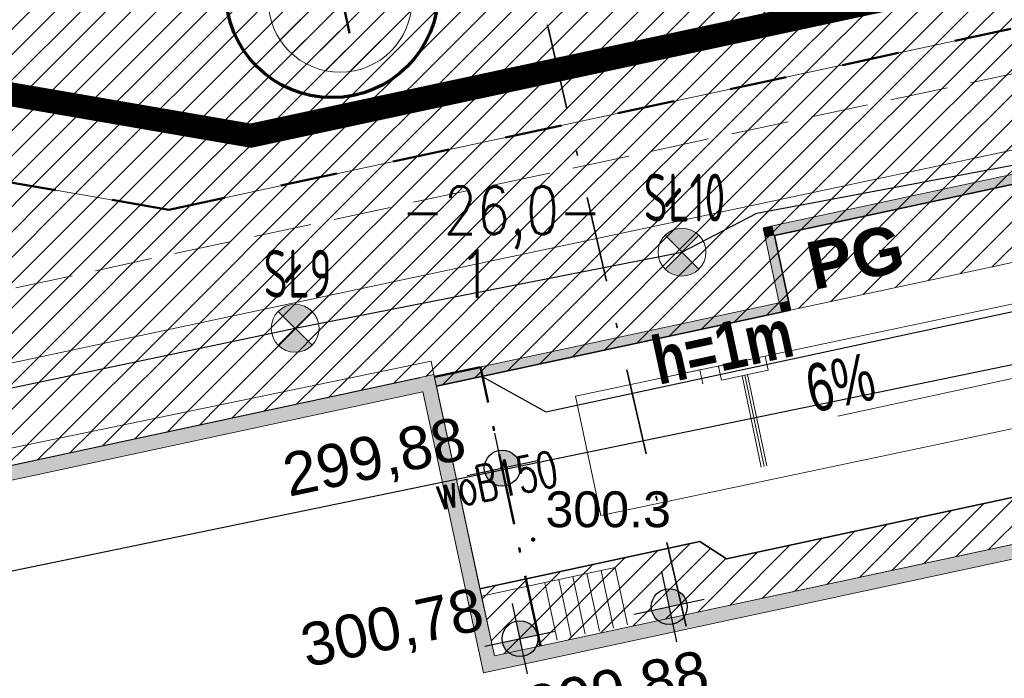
# Model space of a CAD drawing. Header units: metres. Extents: x 6567600 to 13135881, y 5574237 to 11149086.
# Tile 64 of 120: x 6567859 to 6567880, y 5574447 to 5574460. Entities that reach past the tile are written whole.
import ezdxf
from ezdxf.enums import TextEntityAlignment as Align

# ---------------------------------------------------------------- set-up
doc = ezdxf.new("R2010")
doc.units = ezdxf.units.M
for name, pattern in [('zzzxref_260316$0$_PZT$0$Kropki przerywana 1', [250, 150, -100]), ('zzzxref_260316$0$PR1183 Chorzów Metalowców V09_TT$0$Krawędzie ukryte', [1.7, 1.2, -0.5]), ('zzzxref_260316$0$PR1183 Chorzów Metalowców V09_TT$0$Kropki i Kreski', [3.6, 1.8, -0.9, 0, -0.9]), ('zzzxref_260316$0$PR1183 Chorzów Metalowców V09_TT$0$Kropki i Kreski 2', [2.5, 1.5, -0.5, 0, -0.5]), ('zzzxref_260316$0$PR1183 Chorzów Metalowców V09_TT$0$Przerywana', [2.4, 1.2, -1.2])]:
    doc.linetypes.add(name, pattern=pattern)
for name, color, linetype in [('SEL_atrybut_bloku1', 7, 'Continuous'), ('SEL_atrybut_bloku2', 9, 'Continuous'), ('zzzxref_260316$0$_MDCP$0$OTRN_O', 7, 'Continuous'), ('zzzxref_260316$0$_PZT$0$FORMA - Arch 01 - PZT 0 ZAKRES OPRACOWANIA', 7, 'Continuous'), ('zzzxref_260316$0$PR1183 Chorzów Metalowców V09_TT$0$01FORMA - PZT - Inne obiekty', 7, 'Continuous'), ('zzzxref_260316$0$PR1183 Chorzów Metalowców V09_TT$0$FORMA - Arch 01 - PZT 1 Strefy', 7, 'Continuous'), ('zzzxref_260316$0$PR1183 Chorzów Metalowców V09_TT$0$FORMA - Arch 01 - PZT 2 Budynki', 7, 'Continuous'), ('zzzxref_260316$0$PR1183 Chorzów Metalowców V09_TT$0$FORMA - Arch 01 - PZT 2 Inne obiekty', 7, 'Continuous'), ('zzzxref_260316$0$PR1183 Chorzów Metalowców V09_TT$0$FORMA - Arch 01 - PZT-3 Ukształtowanie terenu', 7, 'Continuous'), ('zzzxref_260316$0$PR1183 Chorzów Metalowców V09_TT$0$FORMA - Arch 01 - PZT-3 Zagospodarowanie', 7, 'Continuous'), ('zzzxref_260316$0$PR1183 Chorzów Metalowców V09_TT$0$FORMA - Arch 01 - PZT-4 Zieleń', 7, 'Continuous'), ('zzzxref_260316$0$PR1183 Chorzów Metalowców V09_TT$0$FORMA - Arch 01 - PZT-5 Opisy ogólne', 7, 'Continuous'), ('zzzxref_260316$0$PR1183 Chorzów Metalowców V09_TT$0$FORMA - Arch 01 - PZT-5 Opisy ogólne - Opisy szczegółowe', 7, 'Continuous')]:
    doc.layers.add(name, color=color, linetype=linetype)
for name, color, linetype, lineweight in [('SEL_OPIS_legenda', 7, 'Continuous', 18), ('SEL_sieci_oswietlenie_oprawy', 152, 'Continuous', 20), ('zzzxref_260316$0$_MDCP$0$OTRN', 7, 'Continuous', 13), ('zzzxref_260316$0$_MDCP$1$GES_PrzewodWodociagowy', 5, 'Continuous', 18), ('zzzxref_260316$0$_TT_KAN_D', 96, 'Continuous', 25)]:
    doc.layers.add(name, color=color, linetype=linetype, lineweight=lineweight)
doc.layers.add('SEL_sieci_kable_nN_oswietlenie', color=7, linetype='SEL_eNN', lineweight=30, true_color=0xff7a7a)
doc.styles.add('ARIAL', font='ARIALN.TTF', dxfattribs={"width": 0.8})
doc.styles.add('ROMANS', font='romans.shx', dxfattribs={"width": 0.8})
doc.styles.add('zzzxref_260316$0$$TD_AUDIT_GENERATED_(9E133)', font='simplex.shx')
doc.styles.add('zzzxref_260316$0$$TD_AUDIT_GENERATED_(9E16A)', font='arial.ttf', dxfattribs={"width": 0.9})
doc.styles.add('zzzxref_260316$0$$TD_AUDIT_GENERATED_(B0E6D)', font='arial.ttf', dxfattribs={"width": 0.7})
doc.styles.add('zzzxref_260316$0$$TD_AUDIT_GENERATED_(B0E6E)', font='arial.ttf')
doc.styles.add('zzzxref_260316$0$$TD_AUDIT_GENERATED_(B0E75)', font='arial.ttf')
doc.styles.add('zzzxref_260316$0$$TD_AUDIT_GENERATED_(B0E76)', font='arial.ttf', dxfattribs={"width": 0.8})
doc.linetypes.add('SEL_eNN', pattern='A,5,["eNN",ARIAL,S=1,R=0,X=1.45,Y=0.25],5', length=10)
doc.linetypes.add('zzzxref_260316$0$PR1183 Chorzów Metalowców V09_TT$0$X 1_2', pattern='A,0,[8,PR1183 ChorzĂłw MetalowcĂłw V091.Shx,S=0.039206,R=0,X=0,Y=0],-4.94,0', length=4.94)
pattern_1 = [(45, (0, 1.2501), (-0.265165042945, 0.265165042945), [])]

# ---------------------------------------------------------------- blocks, each defined once
blk = doc.blocks.new('zzzxref_260316$0$_MDCP$0$OTRN')
at = {"layer": 'zzzxref_260316$0$_MDCP$0$OTRN', "color": 0, "const_width": 0.09}
blk.add_lwpolyline([(-0.045, 0, 1), (0.045, 0, 1)], format="xyb", close=True, dxfattribs=at)
at = {"layer": 'zzzxref_260316$0$_MDCP$0$OTRN_O', "color": 0, "style": 'zzzxref_260316$0$$TD_AUDIT_GENERATED_(9E16A)'}
blk.add_attdef('RZEDNA', (0.514, 0.515), '', height=1.5, dxfattribs=at)
blk = doc.blocks.new('zzzxref_260316$0$PR1183 Chorzów Metalowców V09_TT$0$Płaszczyzna odcinająca_4', base_point=(6567891.421, 5574366.35))
at = {"layer": 'zzzxref_260316$0$PR1183 Chorzów Metalowców V09_TT$0$FORMA - Arch 01 - PZT-5 Opisy ogólne', "color": 7, "linetype": 'zzzxref_260316$0$PR1183 Chorzów Metalowców V09_TT$0$Kropki i Kreski', "lineweight": 35}
blk.add_line((6567891.253, 5574367.081), (6567848.056, 5574554.486), dxfattribs=at)
blk = doc.blocks.new('zzzxref_260316$0$PR1183 Chorzów Metalowców V09_TT$0$Koty wysokościowe_33', base_point=(6567872.618, 5574446.811))
at = {"layer": 'zzzxref_260316$0$PR1183 Chorzów Metalowców V09_TT$0$FORMA - Arch 01 - PZT-3 Ukształtowanie terenu', "linetype": 'Continuous', "lineweight": 25}
for points in [[(6567872.618, 5574446.811), (6567872.984, 5574446.89), (6567872.926, 5574447.024), (6567872.821, 5574447.126), (6567872.685, 5574447.18), (6567872.539, 5574447.177)], [(6567872.618, 5574446.811), (6567872.251, 5574446.732), (6567872.309, 5574446.598), (6567872.414, 5574446.496), (6567872.55, 5574446.442), (6567872.697, 5574446.444)]]:
    blk.add_hatch(color=6, dxfattribs=at).paths.add_polyline_path(points)
at = {"layer": 'zzzxref_260316$0$PR1183 Chorzów Metalowców V09_TT$0$FORMA - Arch 01 - PZT-3 Ukształtowanie terenu', "color": 6, "linetype": 'Continuous', "lineweight": 25}
for p, q in [((6567872.775, 5574446.078), (6567872.46, 5574447.544)), ((6567871.885, 5574446.653), (6567873.351, 5574446.968))]:
    blk.add_line(p, q, dxfattribs=at)
blk.add_circle((6567872.618, 5574446.811), 0.375, dxfattribs=at)
at = {"layer": 'zzzxref_260316$0$PR1183 Chorzów Metalowców V09_TT$0$FORMA - Arch 01 - PZT-3 Ukształtowanie terenu', "color": 6, "lineweight": 25, "insert": (6567869.778, 5574444.069), "char_height": 0.9, "attachment_point": 7, "rotation": 12.1296, "style": 'zzzxref_260316$0$$TD_AUDIT_GENERATED_(B0E6E)'}
blk.add_mtext('\\A1;{\\pql;\\fArial|b0|i0|c238|p0;\\W1.000000;299,88}', dxfattribs=at)
blk = doc.blocks.new('zzzxref_260316$0$PR1183 Chorzów Metalowców V09_TT$0$Koty wysokościowe_32', base_point=(6567869.5, 5574446.141))
at = {"layer": 'zzzxref_260316$0$PR1183 Chorzów Metalowców V09_TT$0$FORMA - Arch 01 - PZT-3 Ukształtowanie terenu', "linetype": 'Continuous', "lineweight": 25}
for points in [[(6567869.5, 5574446.141), (6567869.866, 5574446.219), (6567869.808, 5574446.354), (6567869.703, 5574446.456), (6567869.567, 5574446.509), (6567869.421, 5574446.507)], [(6567869.5, 5574446.141), (6567869.133, 5574446.062), (6567869.191, 5574445.928), (6567869.296, 5574445.826), (6567869.432, 5574445.772), (6567869.579, 5574445.774)]]:
    blk.add_hatch(color=6, dxfattribs=at).paths.add_polyline_path(points)
at = {"layer": 'zzzxref_260316$0$PR1183 Chorzów Metalowców V09_TT$0$FORMA - Arch 01 - PZT-3 Ukształtowanie terenu', "color": 6, "linetype": 'Continuous', "lineweight": 25}
for p, q in [((6567869.657, 5574445.407), (6567869.342, 5574446.874)), ((6567868.766, 5574445.983), (6567870.233, 5574446.298))]:
    blk.add_line(p, q, dxfattribs=at)
blk.add_circle((6567869.5, 5574446.141), 0.375, dxfattribs=at)
at = {"layer": 'zzzxref_260316$0$PR1183 Chorzów Metalowców V09_TT$0$FORMA - Arch 01 - PZT-3 Ukształtowanie terenu', "color": 6, "lineweight": 25, "insert": (6567865.075, 5574445.376), "char_height": 0.9, "attachment_point": 7, "rotation": 12.1296, "style": 'zzzxref_260316$0$$TD_AUDIT_GENERATED_(B0E6E)'}
blk.add_mtext('\\A1;{\\pql;\\fArial|b0|i0|c238|p0;\\W1.000000;300,78}', dxfattribs=at)
blk = doc.blocks.new('zzzxref_260316$0$PR1183 Chorzów Metalowców V09_TT$0$Koty wysokościowe_31', base_point=(6567869.129, 5574449.707))
at = {"layer": 'zzzxref_260316$0$PR1183 Chorzów Metalowców V09_TT$0$FORMA - Arch 01 - PZT-3 Ukształtowanie terenu', "linetype": 'Continuous', "lineweight": 25}
for points in [[(6567869.129, 5574449.707), (6567869.496, 5574449.785), (6567869.438, 5574449.92), (6567869.333, 5574450.022), (6567869.197, 5574450.076), (6567869.05, 5574450.073)], [(6567869.129, 5574449.707), (6567868.763, 5574449.628), (6567868.821, 5574449.494), (6567868.926, 5574449.392), (6567869.062, 5574449.338), (6567869.208, 5574449.34)]]:
    blk.add_hatch(color=6, dxfattribs=at).paths.add_polyline_path(points)
at = {"layer": 'zzzxref_260316$0$PR1183 Chorzów Metalowców V09_TT$0$FORMA - Arch 01 - PZT-3 Ukształtowanie terenu', "color": 6, "linetype": 'Continuous', "lineweight": 25}
for p, q in [((6567869.287, 5574448.973), (6567868.972, 5574450.44)), ((6567868.396, 5574449.549), (6567869.863, 5574449.864))]:
    blk.add_line(p, q, dxfattribs=at)
blk.add_circle((6567869.129, 5574449.707), 0.375, dxfattribs=at)
at = {"layer": 'zzzxref_260316$0$PR1183 Chorzów Metalowców V09_TT$0$FORMA - Arch 01 - PZT-3 Ukształtowanie terenu', "color": 6, "lineweight": 25, "insert": (6567864.704, 5574448.942), "char_height": 0.9, "attachment_point": 7, "rotation": 12.1296, "style": 'zzzxref_260316$0$$TD_AUDIT_GENERATED_(B0E6E)'}
blk.add_mtext('\\A1;{\\pql;\\fArial|b0|i0|c238|p0;\\W1.000000;299,88}', dxfattribs=at)
blk = doc.blocks.new('zzzxref_260316$0$PR1183 Chorzów Metalowców V09_TT$0$Linia_1', base_point=(6567876.138, 5574450.794))
at = {"layer": 'zzzxref_260316$0$PR1183 Chorzów Metalowców V09_TT$0$FORMA - Arch 01 - PZT-3 Zagospodarowanie', "linetype": 'Continuous', "lineweight": 0, "true_color": 0x000000}
blk.add_hatch(color=18, dxfattribs=at).paths.add_polyline_path([(6567888.806, 5574453.517), (6567887.06, 5574453.604), (6567887.25, 5574452.719)])
at = {"layer": 'zzzxref_260316$0$PR1183 Chorzów Metalowców V09_TT$0$FORMA - Arch 01 - PZT-3 Zagospodarowanie', "color": 7, "linetype": 'Continuous', "lineweight": 13}
for p, q in [((6567887.25, 5574452.719), (6567887.06, 5574453.604)), ((6567888.806, 5574453.517), (6567887.06, 5574453.604)), ((6567888.806, 5574453.517), (6567887.25, 5574452.719))]:
    blk.add_line(p, q, dxfattribs=at)
at = {"layer": 'zzzxref_260316$0$PR1183 Chorzów Metalowców V09_TT$0$FORMA - Arch 01 - PZT-3 Zagospodarowanie', "color": 7, "linetype": 'Continuous', "lineweight": 18}
blk.add_line((6567876.138, 5574450.794), (6567887.155, 5574453.162), dxfattribs=at)
blk = doc.blocks.new('zzzxref_260316$0$PR1183 Chorzów Metalowców V09_TT$0$Ściana_19', base_point=(6567874.816, 5574454.572))
at = {"layer": 'zzzxref_260316$0$PR1183 Chorzów Metalowców V09_TT$0$FORMA - Arch 01 - PZT 2 Inne obiekty', "linetype": 'Continuous', "lineweight": 13, "true_color": 0xbb77e3}
for points in [[(6567881.814, 5574456.281), (6567874.774, 5574454.768), (6567874.816, 5574454.572), (6567881.856, 5574456.085)], [(6567881.814, 5574456.281), (6567881.856, 5574456.085), (6567882.009, 5574456.323)], [(6567881.856, 5574456.085), (6567882.051, 5574456.127), (6567882.009, 5574456.323)]]:
    blk.add_hatch(color=191, dxfattribs=at).paths.add_polyline_path(points)
at = {"layer": 'zzzxref_260316$0$PR1183 Chorzów Metalowców V09_TT$0$FORMA - Arch 01 - PZT 2 Inne obiekty', "color": 191, "linetype": 'Continuous', "lineweight": 13, "true_color": 0xbb77e3, "flags": 128}
for points in [[(6567882.009, 5574456.323), (6567874.774, 5574454.768)], [(6567882.009, 5574456.323), (6567882.051, 5574456.127)], [(6567874.816, 5574454.572), (6567881.856, 5574456.085)]]:
    blk.add_lwpolyline(points, dxfattribs=at)
blk = doc.blocks.new('zzzxref_260316$0$PR1183 Chorzów Metalowców V09_TT$0$Ściana_18', base_point=(6567875.153, 5574453.008))
at = {"layer": 'zzzxref_260316$0$PR1183 Chorzów Metalowców V09_TT$0$FORMA - Arch 01 - PZT 2 Inne obiekty', "linetype": 'Continuous', "lineweight": 13, "true_color": 0xbb77e3}
for points in [[(6567874.579, 5574454.726), (6567874.816, 5574454.572), (6567874.774, 5574454.768)], [(6567874.816, 5574454.572), (6567874.579, 5574454.726), (6567874.621, 5574454.53)], [(6567874.621, 5574454.53), (6567874.915, 5574453.161), (6567875.111, 5574453.203), (6567874.816, 5574454.572)]]:
    blk.add_hatch(color=191, dxfattribs=at).paths.add_polyline_path(points)
at = {"layer": 'zzzxref_260316$0$PR1183 Chorzów Metalowców V09_TT$0$FORMA - Arch 01 - PZT 2 Inne obiekty', "color": 191, "linetype": 'Continuous', "lineweight": 13, "true_color": 0xbb77e3, "flags": 128}
for points in [[(6567874.579, 5574454.726), (6567874.774, 5574454.768)], [(6567874.579, 5574454.726), (6567874.915, 5574453.161)], [(6567875.111, 5574453.203), (6567874.816, 5574454.572)]]:
    blk.add_lwpolyline(points, dxfattribs=at)
blk = doc.blocks.new('zzzxref_260316$0$PR1183 Chorzów Metalowców V09_TT$0$Ściana_17', base_point=(6567867.754, 5574451.418))
at = {"layer": 'zzzxref_260316$0$PR1183 Chorzów Metalowców V09_TT$0$FORMA - Arch 01 - PZT 2 Inne obiekty', "linetype": 'Continuous', "lineweight": 13, "true_color": 0xbb77e3}
for points in [[(6567874.915, 5574453.161), (6567867.712, 5574451.613), (6567867.754, 5574451.418), (6567874.957, 5574452.966)], [(6567874.915, 5574453.161), (6567875.153, 5574453.008), (6567875.111, 5574453.203)], [(6567874.915, 5574453.161), (6567874.957, 5574452.966), (6567875.153, 5574453.008)]]:
    blk.add_hatch(color=191, dxfattribs=at).paths.add_polyline_path(points)
at = {"layer": 'zzzxref_260316$0$PR1183 Chorzów Metalowców V09_TT$0$FORMA - Arch 01 - PZT 2 Inne obiekty', "color": 191, "linetype": 'Continuous', "lineweight": 13, "true_color": 0xbb77e3, "flags": 128}
for points in [[(6567874.915, 5574453.161), (6567867.712, 5574451.613)], [(6567875.153, 5574453.008), (6567875.111, 5574453.203)], [(6567867.754, 5574451.418), (6567875.153, 5574453.008)]]:
    blk.add_lwpolyline(points, dxfattribs=at)
blk = doc.blocks.new('zzzxref_260316$0$PR1183 Chorzów Metalowców V09_TT$0$Ściana_7', base_point=(6567867.702, 5574451.66))
at = {"layer": 'zzzxref_260316$0$PR1183 Chorzów Metalowców V09_TT$0$FORMA - Arch 01 - PZT 2 Budynki', "linetype": 'Continuous', "lineweight": 0, "true_color": 0x000000}
blk.add_hatch(color=18, dxfattribs=at).paths.add_polyline_path([(6567856.935, 5574449.039), (6567867.472, 5574451.304), (6567867.409, 5574451.597), (6567856.872, 5574449.332)])
at = {"layer": 'zzzxref_260316$0$PR1183 Chorzów Metalowców V09_TT$0$FORMA - Arch 01 - PZT 2 Budynki', "color": 7, "linetype": 'Continuous', "lineweight": 18, "flags": 128}
for points in [[(6567867.409, 5574451.597), (6567856.872, 5574449.332)], [(6567856.935, 5574449.039), (6567867.472, 5574451.304)]]:
    blk.add_lwpolyline(points, dxfattribs=at)
blk = doc.blocks.new('zzzxref_260316$0$PR1183 Chorzów Metalowców V09_TT$0$Ściana_6', base_point=(6567868.965, 5574445.784))
at = {"layer": 'zzzxref_260316$0$PR1183 Chorzów Metalowców V09_TT$0$FORMA - Arch 01 - PZT 2 Budynki', "linetype": 'Continuous', "lineweight": 0, "true_color": 0x000000}
for points in [[(6567867.702, 5574451.66), (6567867.409, 5574451.597), (6567867.472, 5574451.304)], [(6567867.472, 5574451.304), (6567867.765, 5574451.367), (6567867.702, 5574451.66)], [(6567867.472, 5574451.304), (6567868.672, 5574445.721), (6567868.965, 5574445.784), (6567867.765, 5574451.367)]]:
    blk.add_hatch(color=18, dxfattribs=at).paths.add_polyline_path(points)
at = {"layer": 'zzzxref_260316$0$PR1183 Chorzów Metalowców V09_TT$0$FORMA - Arch 01 - PZT 2 Budynki', "color": 7, "linetype": 'Continuous', "lineweight": 18, "flags": 128}
for points in [[(6567867.702, 5574451.66), (6567867.409, 5574451.597)], [(6567867.712, 5574451.613), (6567867.702, 5574451.66)], [(6567868.965, 5574445.784), (6567867.754, 5574451.418)], [(6567867.472, 5574451.304), (6567868.672, 5574445.721)]]:
    blk.add_lwpolyline(points, dxfattribs=at)
blk = doc.blocks.new('zzzxref_260316$0$PR1183 Chorzów Metalowców V09_TT$0$Ściana_5', base_point=(6567883.877, 5574448.989))
at = {"layer": 'zzzxref_260316$0$PR1183 Chorzów Metalowców V09_TT$0$FORMA - Arch 01 - PZT 2 Budynki', "linetype": 'Continuous', "lineweight": 0, "true_color": 0x000000}
for points in [[(6567869.028, 5574445.491), (6567883.647, 5574448.633), (6567883.584, 5574448.926), (6567868.965, 5574445.784)], [(6567868.965, 5574445.784), (6567868.672, 5574445.721), (6567868.735, 5574445.428)], [(6567868.965, 5574445.784), (6567868.735, 5574445.428), (6567869.028, 5574445.491)]]:
    blk.add_hatch(color=18, dxfattribs=at).paths.add_polyline_path(points)
at = {"layer": 'zzzxref_260316$0$PR1183 Chorzów Metalowców V09_TT$0$FORMA - Arch 01 - PZT 2 Budynki', "color": 7, "linetype": 'Continuous', "lineweight": 18, "flags": 128}
for points in [[(6567883.584, 5574448.926), (6567868.965, 5574445.784)], [(6567868.735, 5574445.428), (6567883.647, 5574448.633)], [(6567868.735, 5574445.428), (6567868.672, 5574445.721)]]:
    blk.add_lwpolyline(points, dxfattribs=at)
blk = doc.blocks.new('zzzxref_260316')
at = {"layer": 'zzzxref_260316$0$PR1183 Chorzów Metalowców V09_TT$0$FORMA - Arch 01 - PZT 1 Strefy', "linetype": 'Continuous', "lineweight": 0, "true_color": 0x786554}
h = blk.add_hatch(dxfattribs=at)
h.set_pattern_fill('ANSI31', color=37, scale=3, style=0)
h.set_pattern_definition(pattern_1)
h.paths.add_polyline_path([(6567884.905, 5574472.973), (6567851.261, 5574465.742), (6567851.757, 5574463.435), (6567855.246, 5574457.551), (6567862.162, 5574456.357), (6567879.755, 5574460.138), (6567881.026, 5574462.166), (6567882.349, 5574464.276), (6567886.2, 5574464.979), (6567886.604, 5574465.066)])
h = blk.add_hatch(dxfattribs=at)
h.set_pattern_fill('ANSI31', color=37, scale=3, style=0)
h.set_pattern_definition(pattern_1)
h.paths.add_polyline_path([(6567855.246, 5574457.551), (6567851.757, 5574463.435), (6567854.181, 5574452.156), (6567854.544, 5574450.466), (6567856.5, 5574450.886), (6567856.137, 5574452.572), (6567883.371, 5574458.365), (6567888.037, 5574458.345), (6567887.53, 5574460.703, 0.007414), (6567887.327, 5574461.398), (6567886.587, 5574465.143), (6567882.349, 5574464.276), (6567879.755, 5574460.138), (6567862.162, 5574456.357)])
at = {"layer": 'zzzxref_260316$0$PR1183 Chorzów Metalowców V09_TT$0$FORMA - Arch 01 - PZT 1 Strefy', "linetype": 'Continuous', "lineweight": 0, "true_color": 0x577933}
h = blk.add_hatch(dxfattribs=at)
h.set_pattern_fill('ANSI31', color=77, scale=3, style=0)
h.set_pattern_definition(pattern_1)
h.paths.add_polyline_path([(6567864.274, 5574460.414, 1), (6567867.207, 5574461.045, 1)])
h = blk.add_hatch(dxfattribs=at)
h.set_pattern_fill('ANSI31', color=77, scale=3, style=0)
h.set_pattern_definition(pattern_1)
h.paths.add_polyline_path([(6567874.014, 5574370.037), (6567903.73, 5574376.76), (6567926.87, 5574389.48), (6567941.769, 5574411.258), (6567945.87, 5574426.93), (6567946.274, 5574439.041), (6567944.961, 5574439.568), (6567943.09, 5574448.275), (6567939.696, 5574459.298), (6567938.856, 5574458.437), (6567945.454, 5574427.738), (6567940.566, 5574426.687), (6567942.208, 5574419.044, -0.198349), (6567940.833, 5574411.513), (6567926.815, 5574391.018), (6567903.433, 5574378.164), (6567873.643, 5574371.762)])
h = blk.add_hatch(dxfattribs=at)
h.set_pattern_fill('ANSI31', color=77, scale=3, style=0)
h.set_pattern_definition(pattern_1)
h.paths.add_polyline_path([(6567856.5, 5574450.883), (6567867.644, 5574453.192), (6567867.702, 5574452.91), (6567867.754, 5574452.668), (6567875.153, 5574454.258), (6567874.816, 5574455.822), (6567881.856, 5574457.335), (6567882.192, 5574455.771), (6567886.105, 5574456.612), (6567888.307, 5574457.085), (6567888.037, 5574458.345), (6567883.371, 5574458.365), (6567856.137, 5574452.572)])
at = {"layer": 'zzzxref_260316$0$PR1183 Chorzów Metalowców V09_TT$0$FORMA - Arch 01 - PZT 1 Strefy', "linetype": 'Continuous', "lineweight": 0, "true_color": 0x7c7938}
h = blk.add_hatch(dxfattribs=at)
h.set_pattern_fill('ANSI31', color=57, scale=3, style=0)
h.set_pattern_definition(pattern_1)
h.paths.add_polyline_path([(6567874.816, 5574455.822), (6567875.153, 5574454.258), (6567882.192, 5574455.771), (6567881.856, 5574457.335)])
at = {"layer": 'zzzxref_260316$0$PR1183 Chorzów Metalowców V09_TT$0$FORMA - Arch 01 - PZT 1 Strefy', "linetype": 'Continuous', "lineweight": 0, "true_color": 0x606060}
h = blk.add_hatch(dxfattribs=at)
h.set_pattern_fill('ANSI31', color=251, scale=3, style=0)
h.set_pattern_definition(pattern_1)
h.paths.add_polyline_path([(6567871.897, 5574369.582), (6567874.014, 5574370.037), (6567873.643, 5574371.762), (6567903.422, 5574378.162), (6567909.835, 5574381.687), (6567906.331, 5574397.99), (6567901.444, 5574396.94), (6567900.638, 5574400.689, 0.414214), (6567899.925, 5574401.149), (6567899.749, 5574401.111), (6567903.66, 5574382.913), (6567879.003, 5574377.614), (6567879.525, 5574375.189), (6567879.51, 5574375.186), (6567873.199, 5574373.83), (6567872.678, 5574376.254), (6567872.546, 5574376.226), (6567856.579, 5574450.519), (6567867.702, 5574452.91), (6567867.644, 5574453.192), (6567854.542, 5574450.478), (6567857.367, 5574437.331), (6567857.331, 5574437.354), (6567866.955, 5574392.574), (6567867.301, 5574390.966), (6567869.023, 5574382.952), (6567871.013, 5574373.692), (6567871.082, 5574373.375), (6567871.526, 5574371.307)])
h = blk.add_hatch(dxfattribs=at)
h.set_pattern_fill('ANSI31', color=251, scale=3, style=0)
h.set_pattern_definition(pattern_1)
h.paths.add_polyline_path([(6567873.813, 5574449.06), (6567873.254, 5574449.421), (6567868.664, 5574448.435), (6567868.965, 5574447.035), (6567883.877, 5574450.239), (6567887.039, 5574435.525), (6567887.215, 5574435.563, 0.414595), (6567887.676, 5574436.276), (6567884.647, 5574450.366), (6567889.726, 5574451.46, 0.413738), (6567888.539, 5574452.225)])
at = {"color": 30, "linetype": 'zzzxref_260316$0$PR1183 Chorzów Metalowców V09_TT$0$Przerywana', "lineweight": 50}
for p, q in [((6567879.755, 5574460.138), (6567862.162, 5574456.357)), ((6567862.162, 5574456.357), (6567855.246, 5574457.551))]:
    blk.add_line(p, q, dxfattribs=at)
at = {"color": 7, "linetype": 'Continuous', "lineweight": 13}
for p, q in [((6567874.542, 5574450.98), (6567874.139, 5574452.888)), ((6567874.6, 5574450.993), (6567874.197, 5574452.901)), ((6567874.659, 5574451.005), (6567874.256, 5574452.913))]:
    blk.add_line(p, q, dxfattribs=at)
at = {"color": 7, "linetype": 'Continuous', "lineweight": 13, "flags": 128}
for points in [[(6567884.789, 5574452.838), (6567871.189, 5574449.966), (6567870.662, 5574452.461), (6567884.262, 5574455.333)], [(6567873.646, 5574453.091), (6567874.625, 5574453.298), (6567874.687, 5574453.004)], [(6567872.278, 5574452.802), (6567873.257, 5574453.009), (6567873.319, 5574452.715)], [(6567874.687, 5574453.004), (6567873.708, 5574452.797), (6567873.646, 5574453.091)]]:
    blk.add_lwpolyline(points, dxfattribs=at)
at = {"layer": 'Defpoints', "color": 6, "linetype": 'zzzxref_260316$0$_PZT$0$Kropki przerywana 1', "lineweight": 50, "ltscale": 0.01, "const_width": 0.5}
blk.add_lwpolyline([(6567846.825, 5574464.572), (6567852.935, 5574465.886), (6567856.959, 5574459.099), (6567863.876, 5574457.905), (6567881.468, 5574461.686), (6567884.062, 5574465.823), (6567941.534, 5574478.091)], dxfattribs=at)
at = {"layer": 'zzzxref_260316$0$_MDCP$1$GES_PrzewodWodociagowy', "color": 5, "linetype": 'Continuous', "lineweight": 18}
blk.add_lwpolyline([(6567818.054, 5574440.375), (6567892.06, 5574455.65), (6567958.853, 5574454.349)], dxfattribs=at)
at = {"layer": 'zzzxref_260316$0$_PZT$0$FORMA - Arch 01 - PZT 0 ZAKRES OPRACOWANIA', "color": 6, "linetype": 'zzzxref_260316$0$_PZT$0$Kropki przerywana 1', "lineweight": 50, "ltscale": 0.01, "const_width": 0.5}
blk.add_lwpolyline([(6567846.825, 5574464.572), (6567852.935, 5574465.886), (6567856.959, 5574459.099), (6567863.876, 5574457.905), (6567881.468, 5574461.686), (6567884.062, 5574465.823), (6567941.534, 5574478.091)], dxfattribs=at)
at = {"layer": 'zzzxref_260316$0$_TT_KAN_D'}
blk.add_line((6567868.712, 5574452.874), (6567870.038, 5574452.136), dxfattribs=at)
blk.add_lwpolyline([(6567870.038, 5574452.136), (6567902.16, 5574459.039)], dxfattribs=at)
at = {"layer": 'zzzxref_260316$0$PR1183 Chorzów Metalowców V09_TT$0$01FORMA - PZT - Inne obiekty', "color": 5, "linetype": 'zzzxref_260316$0$PR1183 Chorzów Metalowców V09_TT$0$X 1_2', "lineweight": 25}
blk.add_line((6567892.06, 5574455.65), (6567849.801, 5574446.928), dxfattribs=at)
at = {"layer": 'zzzxref_260316$0$PR1183 Chorzów Metalowców V09_TT$0$FORMA - Arch 01 - PZT 1 Strefy', "color": 31, "linetype": 'Continuous', "lineweight": 0, "true_color": 0xf1cba9}
for p, q in [((6567879.755, 5574460.138), (6567862.162, 5574456.357)), ((6567856.137, 5574452.572), (6567883.371, 5574458.365)), ((6567855.246, 5574457.551), (6567862.162, 5574456.357))]:
    blk.add_line(p, q, dxfattribs=at)
at = {"layer": 'zzzxref_260316$0$PR1183 Chorzów Metalowców V09_TT$0$FORMA - Arch 01 - PZT 1 Strefy', "color": 71, "linetype": 'Continuous', "lineweight": 13, "true_color": 0xaff266}
for p, q in [((6567883.371, 5574458.365), (6567856.137, 5574452.572)), ((6567874.816, 5574455.822), (6567881.856, 5574457.335)), ((6567875.153, 5574454.258), (6567874.816, 5574455.822)), ((6567867.754, 5574452.668), (6567875.153, 5574454.258)), ((6567856.5, 5574450.883), (6567867.644, 5574453.192)), ((6567867.644, 5574453.192), (6567867.702, 5574452.91)), ((6567867.702, 5574452.91), (6567867.754, 5574452.668))]:
    blk.add_line(p, q, dxfattribs=at)
at = {"layer": 'zzzxref_260316$0$PR1183 Chorzów Metalowców V09_TT$0$FORMA - Arch 01 - PZT 1 Strefy', "color": 51, "linetype": 'Continuous', "lineweight": 13, "true_color": 0xf9f271}
for p, q in [((6567881.856, 5574457.335), (6567874.816, 5574455.822)), ((6567874.816, 5574455.822), (6567875.153, 5574454.258)), ((6567875.153, 5574454.258), (6567882.192, 5574455.771))]:
    blk.add_line(p, q, dxfattribs=at)
at = {"layer": 'zzzxref_260316$0$PR1183 Chorzów Metalowców V09_TT$0$FORMA - Arch 01 - PZT 1 Strefy', "color": 254, "linetype": 'Continuous', "lineweight": 13, "true_color": 0xd2d2ff}
for p, q in [((6567882.192, 5574455.771), (6567875.153, 5574454.258)), ((6567875.153, 5574454.258), (6567867.754, 5574452.668)), ((6567867.754, 5574452.668), (6567868.664, 5574448.435)), ((6567873.813, 5574449.06), (6567888.539, 5574452.225)), ((6567868.664, 5574448.435), (6567873.254, 5574449.421)), ((6567873.254, 5574449.421), (6567873.813, 5574449.06))]:
    blk.add_line(p, q, dxfattribs=at)
at = {"layer": 'zzzxref_260316$0$PR1183 Chorzów Metalowców V09_TT$0$FORMA - Arch 01 - PZT 1 Strefy', "color": 9, "linetype": 'Continuous', "lineweight": 13}
for p, q in [((6567867.644, 5574453.192), (6567854.542, 5574450.478)), ((6567867.702, 5574452.91), (6567867.644, 5574453.192)), ((6567856.579, 5574450.519), (6567867.702, 5574452.91)), ((6567888.539, 5574452.225), (6567873.813, 5574449.06)), ((6567868.965, 5574447.035), (6567883.877, 5574450.239)), ((6567873.254, 5574449.421), (6567868.664, 5574448.435)), ((6567873.813, 5574449.06), (6567873.254, 5574449.421)), ((6567868.664, 5574448.435), (6567868.965, 5574447.035))]:
    blk.add_line(p, q, dxfattribs=at)
at = {"layer": 'zzzxref_260316$0$PR1183 Chorzów Metalowców V09_TT$0$FORMA - Arch 01 - PZT 1 Strefy', "color": 254, "linetype": 'Continuous', "lineweight": 0, "true_color": 0xe3cfb5}
for p, q in [((6567867.702, 5574452.91), (6567856.579, 5574450.519)), ((6567868.965, 5574447.035), (6567867.702, 5574452.91)), ((6567883.877, 5574450.239), (6567868.965, 5574447.035))]:
    blk.add_line(p, q, dxfattribs=at)
at = {"layer": 'zzzxref_260316$0$PR1183 Chorzów Metalowców V09_TT$0$FORMA - Arch 01 - PZT 1 Strefy', "color": 71, "linetype": 'Continuous', "lineweight": 13, "true_color": 0xaff266}
blk.add_circle((6567865.741, 5574460.73), 1.5, dxfattribs=at)
at = {"layer": 'zzzxref_260316$0$PR1183 Chorzów Metalowców V09_TT$0$FORMA - Arch 01 - PZT 2 Budynki', "color": 7, "linetype": 'zzzxref_260316$0$PR1183 Chorzów Metalowców V09_TT$0$Kropki i Kreski 2', "lineweight": 50}
for p, q in [((6567868.673, 5574453.07), (6567867.712, 5574452.863)), ((6567869.926, 5574447.241), (6567868.673, 5574453.07))]:
    blk.add_line(p, q, dxfattribs=at)
at = {"layer": 'zzzxref_260316$0$PR1183 Chorzów Metalowców V09_TT$0$FORMA - Arch 01 - PZT-3 Zagospodarowanie', "color": 8, "linetype": 'zzzxref_260316$0$PR1183 Chorzów Metalowców V09_TT$0$Krawędzie ukryte', "lineweight": 13}
blk.add_line((6567881.748, 5574459.622), (6567850.075, 5574452.814), dxfattribs=at)
at = {"layer": 'zzzxref_260316$0$PR1183 Chorzów Metalowców V09_TT$0$FORMA - Arch 01 - PZT-3 Zagospodarowanie', "color": 7, "linetype": 'Continuous', "lineweight": 18}
for p, q in [((6567856.137, 5574452.572), (6567883.371, 5574458.365)), ((6567882.192, 5574455.771), (6567875.153, 5574454.258)), ((6567856.5, 5574450.883), (6567867.644, 5574453.192)), ((6567867.644, 5574453.192), (6567867.702, 5574452.91)), ((6567871.486, 5574448.88), (6567870.019, 5574448.565)), ((6567871.486, 5574448.88), (6567871.744, 5574447.678)), ((6567870.606, 5574448.691), (6567870.864, 5574447.489)), ((6567870.899, 5574448.754), (6567871.158, 5574447.552)), ((6567871.193, 5574448.817), (6567871.451, 5574447.615)), ((6567870.019, 5574448.565), (6567868.697, 5574448.281)), ((6567870.019, 5574448.565), (6567870.278, 5574447.363)), ((6567870.313, 5574448.628), (6567870.571, 5574447.426))]:
    blk.add_line(p, q, dxfattribs=at)
at = {"layer": 'zzzxref_260316$0$PR1183 Chorzów Metalowców V09_TT$0$FORMA - Arch 01 - PZT-3 Zagospodarowanie', "color": 7, "linetype": 'Continuous', "lineweight": 35}
for p, q in [((6567874.816, 5574455.822), (6567881.856, 5574457.335)), ((6567875.153, 5574454.258), (6567874.816, 5574455.822)), ((6567867.754, 5574452.668), (6567875.153, 5574454.258)), ((6567888.539, 5574452.225), (6567873.813, 5574449.06)), ((6567873.254, 5574449.421), (6567868.664, 5574448.435)), ((6567873.813, 5574449.06), (6567873.254, 5574449.421))]:
    blk.add_line(p, q, dxfattribs=at)
at = {"layer": 'zzzxref_260316$0$PR1183 Chorzów Metalowców V09_TT$0$FORMA - Arch 01 - PZT-3 Zagospodarowanie', "color": 7, "linetype": 'Continuous', "lineweight": 18}
blk.add_circle((6567865.741, 5574460.73), 1.5, dxfattribs=at)
at = {"layer": 'zzzxref_260316$0$PR1183 Chorzów Metalowców V09_TT$0$FORMA - Arch 01 - PZT-4 Zieleń', "color": 7, "linetype": 'Continuous', "lineweight": 50}
blk.add_line((6567865.941, 5574460.044), (6567865.546, 5574461.88), dxfattribs=at)
at = {"layer": 'zzzxref_260316$0$PR1183 Chorzów Metalowców V09_TT$0$FORMA - Arch 01 - PZT-4 Zieleń', "color": 7, "linetype": 'Continuous', "lineweight": 70}
blk.add_circle((6567865.573, 5574460.925), 2.224, dxfattribs=at)
at = {"layer": 'zzzxref_260316$0$_MDCP$0$OTRN', "color": 14, "xscale": 0.5, "yscale": 0.5, "zscale": 0.5}
blk.add_blockref('zzzxref_260316$0$_MDCP$0$OTRN', (6567869.775, 5574449.464, 300.343), dxfattribs=at).add_auto_attribs({'RZEDNA': '300.3'})
at = {"layer": 'zzzxref_260316$0$PR1183 Chorzów Metalowców V09_TT$0$FORMA - Arch 01 - PZT 2 Budynki', "color": 7, "lineweight": 18}
for name, p in [('zzzxref_260316$0$PR1183 Chorzów Metalowców V09_TT$0$Ściana_7', (6567867.702, 5574452.91)), ('zzzxref_260316$0$PR1183 Chorzów Metalowców V09_TT$0$Ściana_6', (6567868.965, 5574447.035)), ('zzzxref_260316$0$PR1183 Chorzów Metalowców V09_TT$0$Ściana_5', (6567883.877, 5574450.239))]:
    blk.add_blockref(name, p, dxfattribs=at)
at = {"layer": 'zzzxref_260316$0$PR1183 Chorzów Metalowców V09_TT$0$FORMA - Arch 01 - PZT 2 Inne obiekty', "color": 191, "lineweight": 13, "true_color": 0xbb77e3}
for name, p in [('zzzxref_260316$0$PR1183 Chorzów Metalowców V09_TT$0$Ściana_19', (6567874.816, 5574455.822)), ('zzzxref_260316$0$PR1183 Chorzów Metalowców V09_TT$0$Ściana_18', (6567875.153, 5574454.258)), ('zzzxref_260316$0$PR1183 Chorzów Metalowców V09_TT$0$Ściana_17', (6567867.754, 5574452.668))]:
    blk.add_blockref(name, p, dxfattribs=at)
at = {"layer": 'zzzxref_260316$0$PR1183 Chorzów Metalowców V09_TT$0$FORMA - Arch 01 - PZT-3 Ukształtowanie terenu', "color": 6, "lineweight": 25}
for name, p in [('zzzxref_260316$0$PR1183 Chorzów Metalowców V09_TT$0$Koty wysokościowe_31', (6567869.129, 5574450.957)), ('zzzxref_260316$0$PR1183 Chorzów Metalowców V09_TT$0$Koty wysokościowe_33', (6567872.618, 5574448.061)), ('zzzxref_260316$0$PR1183 Chorzów Metalowców V09_TT$0$Koty wysokościowe_32', (6567869.5, 5574447.391))]:
    blk.add_blockref(name, p, dxfattribs=at)
at = {"layer": 'zzzxref_260316$0$PR1183 Chorzów Metalowców V09_TT$0$FORMA - Arch 01 - PZT-3 Zagospodarowanie', "color": 7, "linetype": 'Continuous', "lineweight": 18}
blk.add_blockref('zzzxref_260316$0$PR1183 Chorzów Metalowców V09_TT$0$Linia_1', (6567876.138, 5574452.044), dxfattribs=at)
at = {"layer": 'zzzxref_260316$0$PR1183 Chorzów Metalowców V09_TT$0$FORMA - Arch 01 - PZT-5 Opisy ogólne', "color": 7, "lineweight": 35}
blk.add_blockref('zzzxref_260316$0$PR1183 Chorzów Metalowców V09_TT$0$Płaszczyzna odcinająca_4', (6567891.421, 5574367.6), dxfattribs=at)
at = {"layer": 'zzzxref_260316$0$_MDCP$1$GES_PrzewodWodociagowy', "color": 5, "lineweight": 15, "style": 'zzzxref_260316$0$$TD_AUDIT_GENERATED_(9E133)', "width": 0.66}
blk.add_text('woB150', height=0.75, rotation=-348.3, dxfattribs=at).set_placement((6567869, 5574450.7), align=Align.MIDDLE_CENTER)
at = {"layer": 'zzzxref_260316$0$PR1183 Chorzów Metalowców V09_TT$0$FORMA - Arch 01 - PZT-3 Zagospodarowanie', "color": 7, "linetype": 'Continuous', "lineweight": 70, "insert": (6567875.522, 5574455.156), "char_height": 1, "attachment_point": 4, "rotation": 12.1296, "style": 'zzzxref_260316$0$$TD_AUDIT_GENERATED_(B0E75)'}
blk.add_mtext('\\A1;{\\pql;\\fArial|b1|i0|c238|p0;\\W1.000000;PG}', dxfattribs=at)
at = {"layer": 'zzzxref_260316$0$PR1183 Chorzów Metalowców V09_TT$0$FORMA - Arch 01 - PZT-3 Zagospodarowanie', "color": 7, "linetype": 'Continuous', "lineweight": 25, "insert": (6567876.883, 5574452.888), "char_height": 1, "attachment_point": 6, "rotation": 12.1296, "style": 'zzzxref_260316$0$$TD_AUDIT_GENERATED_(B0E6D)'}
blk.add_mtext('\\A1;{\\pqr;\\fArial|b0|i0|c238|p0;\\W0.700000;6\\fArial|b0|i0|c238|p0;\\W0.700000;%}', dxfattribs=at)
at = {"layer": 'zzzxref_260316$0$PR1183 Chorzów Metalowców V09_TT$0$FORMA - Arch 01 - PZT-5 Opisy ogólne - Opisy szczegółowe', "color": 7, "linetype": 'Continuous', "lineweight": 5, "insert": (6567872.392, 5574452.693), "char_height": 1, "attachment_point": 7, "rotation": 12.1296, "style": 'zzzxref_260316$0$$TD_AUDIT_GENERATED_(B0E76)'}
blk.add_mtext('\\A1;{\\pql;\\fArial|b1|i0|c238|p0;\\W0.800000;h=\\fArial|b1|i0|c238|p0;\\W0.800000;1\\fArial|b1|i0|c238|p0;\\W0.800000;m}', dxfattribs=at)
blk = doc.blocks.new('oprawa zewnetrzna parkowa')
for points in [[(0.354, 0.354, 0.414214), (-0.354, 0.354), (0, 0)], [(-0.354, -0.354, 0.414214), (0.354, -0.354), (0, 0)]]:
    blk.add_hatch(color=256).paths.add_polyline_path(points)
for p, q in [((-0.354, -0.354), (0.354, 0.354)), ((-0.354, 0.354), (0.354, -0.354))]:
    blk.add_line(p, q)
blk.add_circle((0, 0), 0.5)
at = {"layer": 'SEL_atrybut_bloku1', "style": 'ROMANS', "width": 0.6, "flags": 8}
blk.add_attdef('TYP', text='', height=1, dxfattribs=at).set_placement((0.053, 0.641), align=Align.CENTER)
at = {"layer": 'SEL_atrybut_bloku2', "style": 'ROMANS', "width": 0.6, "flags": 8}
for tag, p in [('OPIS1', (-0.034, -1.403)), ('OPIS2', (-0.034, -2.264))]:
    blk.add_attdef(tag, text='', height=0.75, dxfattribs=at).set_placement(p, align=Align.CENTER)

msp = doc.modelspace()

# ---------------------------------------------------------------- linework, layer by layer
at = {"layer": 'SEL_sieci_kable_nN_oswietlenie', "ltscale": 0.5}
for p, q in [((6567874.445, 5574456.283), (6567882.666, 5574457.828)), ((6567872.884, 5574455.47), (6567874.445, 5574456.283)), ((6567864.803, 5574453.879), (6567872.884, 5574455.47)), ((6567856.923, 5574452.227), (6567864.803, 5574453.879))]:
    msp.add_line(p, q, dxfattribs=at)

# ---------------------------------------------------------------- block references
at = {"ltscale": 0.5}
msp.add_blockref('zzzxref_260316', (0, 0), dxfattribs=at)
at = {"layer": 'SEL_sieci_oswietlenie_oprawy'}
for p, values in [((6567872.884, 5574455.47), {'TYP': 'SŁ10'}), ((6567864.803, 5574453.879), {'TYP': 'SŁ9'})]:
    msp.add_blockref('oprawa zewnetrzna parkowa', p, dxfattribs=at).add_auto_attribs(values)

# ---------------------------------------------------------------- texts
at = {"layer": 'SEL_OPIS_legenda', "lineweight": 30, "style": 'ROMANS', "width": 0.8}
for s, p in [('-26,0-', (6567867.022, 5574455.843)), ('1', (6567868.229, 5574454.515))]:
    msp.add_text(s, height=1, dxfattribs=at).set_placement(p)

doc.saveas('drawing.dxf')
